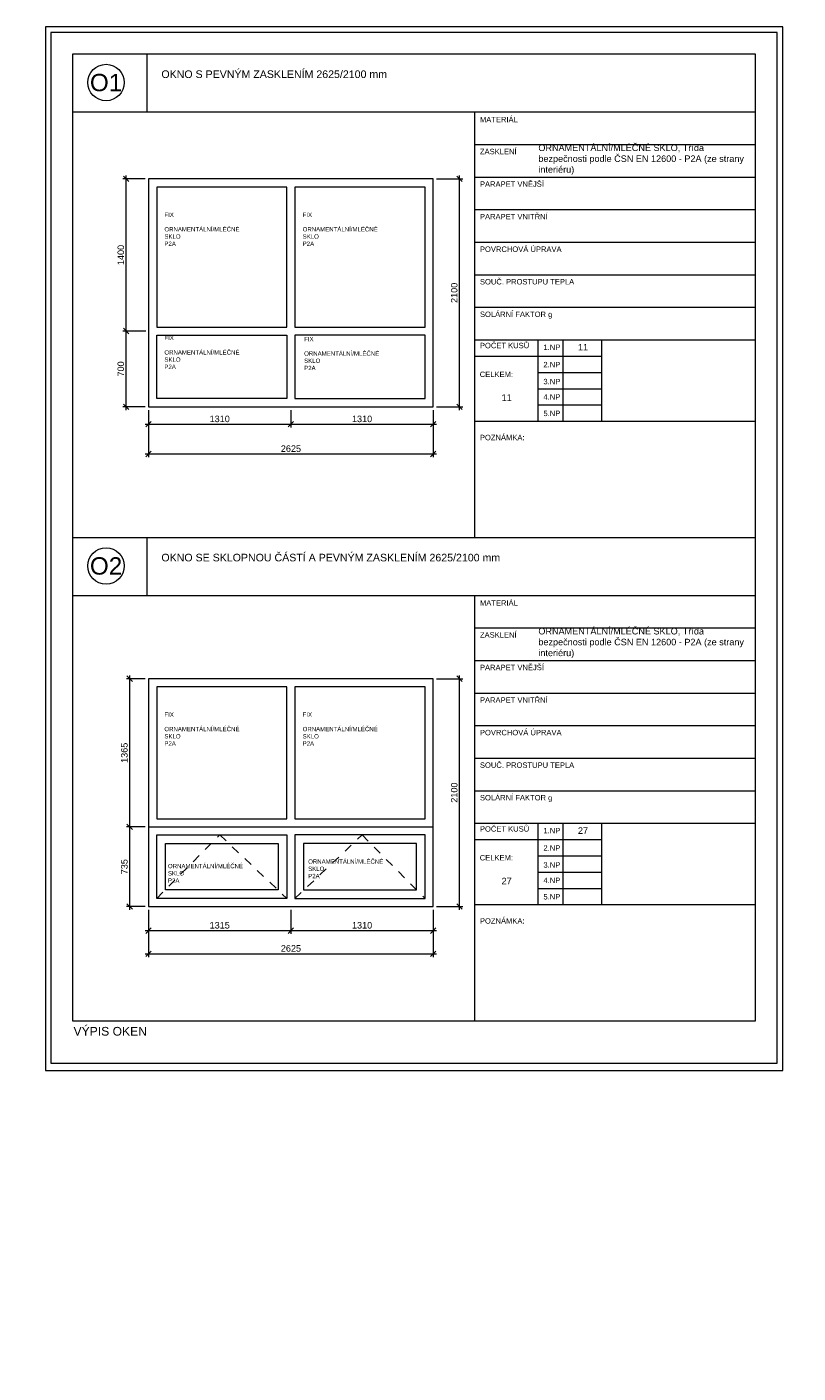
# Model space of a CAD drawing. Header units: millimetres. Extents: x 1370 to 200126, y -9734 to 86273.
# Tile 13 of 23: x 21365 to 28477, y 73678 to 86085. Entities that reach past the tile are written whole.
import ezdxf
from ezdxf.enums import TextEntityAlignment as Align

# ---------------------------------------------------------------- set-up
doc = ezdxf.new("R2010")
doc.units = ezdxf.units.MM
doc.linetypes.add('Čárka', pattern=[6.35, 3.175, -3.175])
doc.layers.get('0').update_dxf_attribs({"plot": 0})
doc.layers.add('000_NETISK', color=32, linetype='Continuous', lineweight=9, plot=False)
for name, color, linetype, lineweight in [('01_STAV_koty100', 4, 'Continuous', 13), ('01_STAV_nove kce - slabe', 70, 'Continuous', 13), ('01_STAV_OKNA', 21, 'Continuous', 9), ('01_STAV_popis100', 4, 'Continuous', 13), ('AA_ROZPISKY', 7, 'Continuous', 15)]:
    doc.layers.add(name, color=color, linetype=linetype, lineweight=lineweight)
doc.layers.add('_ozn.místnosti', color=7, linetype='Continuous')
doc.styles.add('5.0 M50', font='arial.ttf', dxfattribs={"height": 250})
doc.styles.add('KCA', font='arial.ttf')
doc.styles.get("Standard").update_dxf_attribs({"font": 'arial.ttf'})
doc.dimstyles.new('AS20', dxfattribs={"dimtxt": 60, "dimasz": 50, "dimexe": 30, "dimexo": 30, "dimgap": 20, "dimtad": 0, "dimdec": 0, "dimrnd": 5, "dimdsep": 46, "dimtxsty": 'KCA', "dimblk1": 'OBLIQUE', "dimblk2": 'OBLIQUE', "dimsah": 1, "dimcen": 100, "dimdle": 30, "dimclrd": 256, "dimclre": 256, "dimclrt": 256, "dimadec": 0, "dimazin": 0, "dimtfac": 0.8, "dimtdec": 0, "dimtix": 1, "dimtmove": 1, "dimatfit": 0, "dimldrblk": 'OPEN', "dimfxl": 1, "dimtvp": 0.8, "dimtolj": 1, "dimlwd": -1, "dimlwe": -1, "dimarcsym": 0})

# ---------------------------------------------------------------- blocks, each defined once
blk = doc.blocks.new('BUBL1')
at = {"color": 0}
blk.add_circle((0, 0), 150, dxfattribs=at)
at = {"color": 0, "style": 'KCA'}
blk.add_attdef('x', text='', height=100, dxfattribs=at).set_placement((0, 0), align=Align.MIDDLE_CENTER)
blk = doc.blocks.new('_OBLIQUE')
at = {"color": 0, "linetype": 'ByBlock'}
blk.add_line((-0.5, -0.5), (0.5, 0.5), dxfattribs=at)
blk = doc.blocks.new('*D260')
at = {"layer": '01_STAV_koty100', "transparency": 16777216}
for p, q in [((22487, 82554), (22487, 82119)), ((25112, 82554), (25112, 82119)), ((22457, 82149), (25142, 82149))]:
    blk.add_line(p, q, dxfattribs=at)
at = {"layer": 'Defpoints', "color": 0, "transparency": 16777216}
for p in [(22487, 82584), (25112, 82584), (25112, 82149)]:
    blk.add_point(p, dxfattribs=at)
at = {"layer": '01_STAV_koty100', "transparency": 16777216, "xscale": 50, "yscale": 50, "zscale": 50, "rotation": 180}
blk.add_blockref('_OBLIQUE', (22487, 82149), dxfattribs=at)
at = {"layer": '01_STAV_koty100', "transparency": 16777216, "xscale": 50, "yscale": 50, "zscale": 50}
blk.add_blockref('_OBLIQUE', (25112, 82149), dxfattribs=at)
at = {"layer": '01_STAV_koty100', "transparency": 16777216, "insert": (23800, 82198), "char_height": 60, "attachment_point": 5, "style": 'KCA'}
blk.add_mtext('\\A1;2625', dxfattribs=at)
blk = doc.blocks.new('_OPEN')
at = {"color": 0, "linetype": 'ByBlock'}
for p, q in [((-1, 0.17), (0, 0)), ((0, 0), (-1, -0.17)), ((0, 0), (-1, 0))]:
    blk.add_line(p, q, dxfattribs=at)
blk = doc.blocks.new('*D261')
at = {"layer": '01_STAV_koty100', "transparency": 16777216}
for p, q in [((25142, 84684), (25385, 84684)), ((25355, 82554), (25355, 84714)), ((25142, 82584), (25385, 82584))]:
    blk.add_line(p, q, dxfattribs=at)
at = {"layer": 'Defpoints', "color": 0, "transparency": 16777216}
for p in [(25112, 84684), (25355, 84684), (25112, 82584)]:
    blk.add_point(p, dxfattribs=at)
at = {"layer": '01_STAV_koty100', "transparency": 16777216, "xscale": 50, "yscale": 50, "zscale": 50}
for p, rotation in [((25355, 84684), 90), ((25355, 82584), 270)]:
    blk.add_blockref('_OBLIQUE', p, dxfattribs=dict(at, rotation=rotation))
at = {"layer": '01_STAV_koty100', "transparency": 16777216, "insert": (25306, 83634), "char_height": 60, "attachment_point": 5, "rotation": 90, "style": 'KCA'}
blk.add_mtext('\\A1;2100', dxfattribs=at)
blk = doc.blocks.new('*D262')
at = {"layer": '01_STAV_koty100', "transparency": 16777216}
for p, q in [((22487, 77948), (22487, 77513)), ((25112, 77948), (25112, 77513)), ((22457, 77543), (25142, 77543))]:
    blk.add_line(p, q, dxfattribs=at)
at = {"layer": 'Defpoints', "color": 0, "transparency": 16777216}
for p in [(22487, 77978), (25112, 77978), (25112, 77543)]:
    blk.add_point(p, dxfattribs=at)
at = {"layer": '01_STAV_koty100', "transparency": 16777216, "xscale": 50, "yscale": 50, "zscale": 50, "rotation": 180}
blk.add_blockref('_OBLIQUE', (22487, 77543), dxfattribs=at)
at = {"layer": '01_STAV_koty100', "transparency": 16777216, "xscale": 50, "yscale": 50, "zscale": 50}
blk.add_blockref('_OBLIQUE', (25112, 77543), dxfattribs=at)
at = {"layer": '01_STAV_koty100', "transparency": 16777216, "insert": (23800, 77592), "char_height": 60, "attachment_point": 5, "style": 'KCA'}
blk.add_mtext('\\A1;2625', dxfattribs=at)
blk = doc.blocks.new('*D263')
at = {"layer": '01_STAV_koty100', "transparency": 16777216}
for p, q in [((25142, 80078), (25385, 80078)), ((25355, 77948), (25355, 80108)), ((25142, 77978), (25385, 77978))]:
    blk.add_line(p, q, dxfattribs=at)
at = {"layer": 'Defpoints', "color": 0, "transparency": 16777216}
for p in [(25112, 80078), (25355, 80078), (25112, 77978)]:
    blk.add_point(p, dxfattribs=at)
at = {"layer": '01_STAV_koty100', "transparency": 16777216, "xscale": 50, "yscale": 50, "zscale": 50}
for p, rotation in [((25355, 80078), 90), ((25355, 77978), 270)]:
    blk.add_blockref('_OBLIQUE', p, dxfattribs=dict(at, rotation=rotation))
at = {"layer": '01_STAV_koty100', "transparency": 16777216, "insert": (25306, 79028), "char_height": 60, "attachment_point": 5, "rotation": 90, "style": 'KCA'}
blk.add_mtext('\\A1;2100', dxfattribs=at)
blk = doc.blocks.new('*D264')
at = {"layer": '01_STAV_koty100', "transparency": 16777216}
for p, q in [((22487, 82554), (22487, 82393)), ((23800, 82554), (23800, 82393)), ((22457, 82423), (23830, 82423))]:
    blk.add_line(p, q, dxfattribs=at)
at = {"layer": 'Defpoints', "color": 0, "transparency": 16777216}
for p in [(22487, 82584), (23800, 82584), (23800, 82423)]:
    blk.add_point(p, dxfattribs=at)
at = {"layer": '01_STAV_koty100', "transparency": 16777216, "xscale": 50, "yscale": 50, "zscale": 50, "rotation": 180}
blk.add_blockref('_OBLIQUE', (22487, 82423), dxfattribs=at)
at = {"layer": '01_STAV_koty100', "transparency": 16777216, "xscale": 50, "yscale": 50, "zscale": 50}
blk.add_blockref('_OBLIQUE', (23800, 82423), dxfattribs=at)
at = {"layer": '01_STAV_koty100', "transparency": 16777216, "insert": (23143, 82472), "char_height": 60, "attachment_point": 5, "style": 'KCA'}
blk.add_mtext('\\A1;1310', dxfattribs=at)
blk = doc.blocks.new('*D265')
at = {"layer": '01_STAV_koty100', "transparency": 16777216}
for p, q in [((23800, 82554), (23800, 82393)), ((25112, 82554), (25112, 82393)), ((23770, 82423), (25142, 82423))]:
    blk.add_line(p, q, dxfattribs=at)
at = {"layer": 'Defpoints', "color": 0, "transparency": 16777216}
for p in [(23800, 82584), (25112, 82584), (25112, 82423)]:
    blk.add_point(p, dxfattribs=at)
at = {"layer": '01_STAV_koty100', "transparency": 16777216, "xscale": 50, "yscale": 50, "zscale": 50, "rotation": 180}
blk.add_blockref('_OBLIQUE', (23800, 82423), dxfattribs=at)
at = {"layer": '01_STAV_koty100', "transparency": 16777216, "xscale": 50, "yscale": 50, "zscale": 50}
blk.add_blockref('_OBLIQUE', (25112, 82423), dxfattribs=at)
at = {"layer": '01_STAV_koty100', "transparency": 16777216, "insert": (24456, 82472), "char_height": 60, "attachment_point": 5, "style": 'KCA'}
blk.add_mtext('\\A1;1310', dxfattribs=at)
blk = doc.blocks.new('*D236')
at = {"layer": '01_STAV_koty100', "transparency": 16777216}
for p, q in [((22462, 83282), (22250, 83282)), ((22280, 82554), (22280, 83312)), ((22457, 82584), (22250, 82584))]:
    blk.add_line(p, q, dxfattribs=at)
at = {"layer": 'Defpoints', "color": 0, "transparency": 16777216}
for p in [(22280, 83282), (22492, 83282), (22487, 82584)]:
    blk.add_point(p, dxfattribs=at)
at = {"layer": '01_STAV_koty100', "transparency": 16777216, "xscale": 50, "yscale": 50, "zscale": 50}
for p, rotation in [((22280, 83282), 90), ((22280, 82584), 270)]:
    blk.add_blockref('_OBLIQUE', p, dxfattribs=dict(at, rotation=rotation))
at = {"layer": '01_STAV_koty100', "transparency": 16777216, "insert": (22231, 82933), "char_height": 60, "attachment_point": 5, "rotation": 90, "style": 'KCA'}
blk.add_mtext('\\A1;700', dxfattribs=at)
blk = doc.blocks.new('*D266')
at = {"layer": '01_STAV_koty100', "transparency": 16777216}
for p, q in [((22457, 84684), (22250, 84684)), ((22280, 83252), (22280, 84714)), ((22462, 83282), (22250, 83282))]:
    blk.add_line(p, q, dxfattribs=at)
at = {"layer": 'Defpoints', "color": 0, "transparency": 16777216}
for p in [(22280, 84684), (22487, 84684), (22492, 83282)]:
    blk.add_point(p, dxfattribs=at)
at = {"layer": '01_STAV_koty100', "transparency": 16777216, "xscale": 50, "yscale": 50, "zscale": 50}
for p, rotation in [((22280, 84684), 90), ((22280, 83282), 270)]:
    blk.add_blockref('_OBLIQUE', p, dxfattribs=dict(at, rotation=rotation))
at = {"layer": '01_STAV_koty100', "transparency": 16777216, "insert": (22231, 83983), "char_height": 60, "attachment_point": 5, "rotation": 90, "style": 'KCA'}
blk.add_mtext('\\A1;1400', dxfattribs=at)
blk = doc.blocks.new('*D237')
at = {"layer": '01_STAV_koty100', "transparency": 16777216}
for p, q in [((22487, 77948), (22487, 77726)), ((23800, 77948), (23800, 77726)), ((22457, 77756), (23830, 77756))]:
    blk.add_line(p, q, dxfattribs=at)
at = {"layer": 'Defpoints', "color": 0, "transparency": 16777216}
for p in [(22487, 77978), (23800, 77978), (23800, 77756)]:
    blk.add_point(p, dxfattribs=at)
at = {"layer": '01_STAV_koty100', "transparency": 16777216, "xscale": 50, "yscale": 50, "zscale": 50, "rotation": 180}
blk.add_blockref('_OBLIQUE', (22487, 77756), dxfattribs=at)
at = {"layer": '01_STAV_koty100', "transparency": 16777216, "xscale": 50, "yscale": 50, "zscale": 50}
blk.add_blockref('_OBLIQUE', (23800, 77756), dxfattribs=at)
at = {"layer": '01_STAV_koty100', "transparency": 16777216, "insert": (23143, 77805), "char_height": 60, "attachment_point": 5, "style": 'KCA'}
blk.add_mtext('\\A1;1315', dxfattribs=at)
blk = doc.blocks.new('*D267')
at = {"layer": '01_STAV_koty100', "transparency": 16777216}
for p, q in [((23800, 77948), (23800, 77726)), ((25112, 77948), (25112, 77726)), ((23770, 77756), (25142, 77756))]:
    blk.add_line(p, q, dxfattribs=at)
at = {"layer": 'Defpoints', "color": 0, "transparency": 16777216}
for p in [(23800, 77978), (25112, 77978), (25112, 77756)]:
    blk.add_point(p, dxfattribs=at)
at = {"layer": '01_STAV_koty100', "transparency": 16777216, "xscale": 50, "yscale": 50, "zscale": 50, "rotation": 180}
blk.add_blockref('_OBLIQUE', (23800, 77756), dxfattribs=at)
at = {"layer": '01_STAV_koty100', "transparency": 16777216, "xscale": 50, "yscale": 50, "zscale": 50}
blk.add_blockref('_OBLIQUE', (25112, 77756), dxfattribs=at)
at = {"layer": '01_STAV_koty100', "transparency": 16777216, "insert": (24456, 77805), "char_height": 60, "attachment_point": 5, "style": 'KCA'}
blk.add_mtext('\\A1;1310', dxfattribs=at)
blk = doc.blocks.new('*D268')
at = {"layer": '01_STAV_koty100', "transparency": 16777216}
for p, q in [((22457, 78713), (22283, 78713)), ((22313, 77948), (22313, 78743)), ((22457, 77978), (22283, 77978))]:
    blk.add_line(p, q, dxfattribs=at)
at = {"layer": 'Defpoints', "color": 0, "transparency": 16777216}
for p in [(22313, 78713), (22487, 78713), (22487, 77978)]:
    blk.add_point(p, dxfattribs=at)
at = {"layer": '01_STAV_koty100', "transparency": 16777216, "xscale": 50, "yscale": 50, "zscale": 50}
for p, rotation in [((22313, 78713), 90), ((22313, 77978), 270)]:
    blk.add_blockref('_OBLIQUE', p, dxfattribs=dict(at, rotation=rotation))
at = {"layer": '01_STAV_koty100', "transparency": 16777216, "insert": (22264, 78345), "char_height": 60, "attachment_point": 5, "rotation": 90, "style": 'KCA'}
blk.add_mtext('\\A1;735', dxfattribs=at)
blk = doc.blocks.new('*D269')
at = {"layer": '01_STAV_koty100', "transparency": 16777216}
for p, q in [((22457, 80078), (22283, 80078)), ((22313, 78683), (22313, 80108)), ((22457, 78713), (22283, 78713))]:
    blk.add_line(p, q, dxfattribs=at)
at = {"layer": 'Defpoints', "color": 0, "transparency": 16777216}
for p in [(22313, 80078), (22487, 80078), (22487, 78713)]:
    blk.add_point(p, dxfattribs=at)
at = {"layer": '01_STAV_koty100', "transparency": 16777216, "xscale": 50, "yscale": 50, "zscale": 50}
for p, rotation in [((22313, 80078), 90), ((22313, 78713), 270)]:
    blk.add_blockref('_OBLIQUE', p, dxfattribs=dict(at, rotation=rotation))
at = {"layer": '01_STAV_koty100', "transparency": 16777216, "insert": (22264, 79395), "char_height": 60, "attachment_point": 5, "rotation": 90, "style": 'KCA'}
blk.add_mtext('\\A1;1365', dxfattribs=at)

msp = doc.modelspace()

# ---------------------------------------------------------------- linework, layer by layer
at = {"layer": '000_NETISK', "color": 7, "ltscale": 1000}
for points in [[(21535, 86084.8), (21535, 76467.7), (28335, 76467.7), (28335, 86084.8)], [(21535, 76467.7), (28335, 76467.7), (28335, 86084.8), (21535, 86084.8)], [(21585, 86034.8), (21585, 76535.3), (28285, 76535.3), (28285, 86034.8)]]:
    msp.add_lwpolyline(points, close=True, dxfattribs=at)
at = {"layer": '01_STAV_nove kce - slabe', "color": 7}
msp.add_line((22487.1, 78712.9), (25112.1, 78712.9), dxfattribs=at)
for points in [[(25112.1, 82584.2), (25112.1, 84684.2), (22487.1, 84684.2), (22487.1, 82584.2)], [(22562.1, 83319.2), (23762.1, 83319.2), (23762.1, 84609.2), (22562.1, 84609.2)], [(23837.1, 83319.2), (25037.1, 83319.2), (25037.1, 84609.2), (23837.1, 84609.2)], [(22562.1, 82659.2), (22562.1, 83244.2), (23762.1, 83244.2), (23762.1, 82659.2)], [(25037.1, 82659.2), (25037.1, 83244.2), (23837.1, 83244.2), (23837.1, 82659.2)], [(25112.1, 77977.9), (25112.1, 80077.9), (22487.1, 80077.9), (22487.1, 77977.9)], [(22562.1, 78787.9), (23762.1, 78787.9), (23762.1, 80002.9), (22562.1, 80002.9)], [(23837.1, 78787.9), (25037.1, 78787.9), (25037.1, 80002.9), (23837.1, 80002.9)], [(22562.1, 78052.9), (22562.1, 78637.9), (23762.1, 78637.9), (23762.1, 78052.9)], [(22642.1, 78132.9), (22642.1, 78557.9), (23682.1, 78557.9), (23682.1, 78132.9)], [(25037.1, 78052.9), (25037.1, 78637.9), (23837.1, 78637.9), (23837.1, 78052.9)], [(24957.1, 78132.9), (24957.1, 78557.9), (23917.1, 78557.9), (23917.1, 78132.9)]]:
    msp.add_lwpolyline(points, close=True, dxfattribs=at)
at = {"layer": '01_STAV_nove kce - slabe', "color": 7, "linetype": 'Čárka', "ltscale": 25}
for points in [[(22562.1, 78052.9), (23143.4, 78637.9), (23762.1, 78052.9)], [(23837.1, 78052.9), (24455.9, 78637.9), (25037.1, 78052.9)]]:
    msp.add_lwpolyline(points, dxfattribs=at)
at = {"layer": '01_STAV_popis100', "color": 7, "ltscale": 1000}
for p, q in [((22470, 85834.8), (22470, 85300.8)), ((21785, 85300.8), (28085, 85300.8)), ((25492, 85300.8), (25492, 81377.3)), ((25492, 85000.8), (28085, 85000.8)), ((25492, 84700.8), (28085, 84700.8)), ((25492, 84400.8), (28085, 84400.8)), ((25492, 84100.8), (28085, 84100.8)), ((25492, 83800.8), (28085, 83800.8)), ((25492, 83500.8), (28085, 83500.8)), ((25492, 83200.8), (28085, 83200.8)), ((26077.5, 83200.8), (26077.5, 82450.8)), ((26307, 83200.8), (26307, 82450.8)), ((26663, 83200.8), (26663, 82450.8)), ((25492, 83050.8), (26663, 83050.8)), ((26077.5, 82900.8), (26663, 82900.8)), ((26077.5, 82750.8), (26663, 82750.8)), ((26077.5, 82600.8), (26663, 82600.8)), ((25492, 82450.8), (28085, 82450.8)), ((21785, 81379.8), (28085, 81379.8)), ((22470, 81379.8), (22470, 80845.8)), ((21785, 80845.8), (28085, 80845.8)), ((25492, 80845.8), (25492, 76922.3)), ((25492, 80545.8), (28085, 80545.8)), ((25492, 80245.8), (28085, 80245.8)), ((25492, 79945.8), (28085, 79945.8)), ((25492, 79645.8), (28085, 79645.8)), ((25492, 79345.8), (28085, 79345.8)), ((25492, 79045.8), (28085, 79045.8)), ((25492, 78745.8), (28085, 78745.8)), ((26077.5, 78745.8), (26077.5, 77995.8)), ((26307, 78745.8), (26307, 77995.8)), ((26663, 78745.8), (26663, 77995.8)), ((25492, 78595.8), (26663, 78595.8)), ((26077.5, 78445.8), (26663, 78445.8)), ((26077.5, 78295.8), (26663, 78295.8)), ((26077.5, 78145.8), (26663, 78145.8)), ((25492, 77995.8), (28085, 77995.8))]:
    msp.add_line(p, q, dxfattribs=at)
msp.add_lwpolyline([(21785, 85834.8), (21785, 76924.8), (28085, 76924.8), (28085, 85834.8)], close=True, dxfattribs=at)

# ---------------------------------------------------------------- block references
at = {"layer": '01_STAV_OKNA', "color": 7}
ref = msp.add_blockref('BUBL1', (22095.2, 85572.3), dxfattribs=dict(at, xscale=1.119999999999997, yscale=1.119999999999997, zscale=1.119999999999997, rotation=359.994372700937))
ref.add_attrib('x', 'O1', dxfattribs={"layer": '0', "height": 160, "rotation": 359.99437, "style": 'KCA'}).set_placement((22095.2, 85572.3), align=Align.MIDDLE_CENTER)
ref = msp.add_blockref('BUBL1', (22095.2, 81117.3), dxfattribs=dict(at, xscale=1.119999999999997, yscale=1.119999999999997, zscale=1.119999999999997, rotation=359.994372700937))
ref.add_attrib('x', 'O2', dxfattribs={"layer": '0', "height": 160, "rotation": 359.99437, "style": 'KCA'}).set_placement((22095.2, 81117.3), align=Align.MIDDLE_CENTER)

# ---------------------------------------------------------------- texts
at = {"layer": '_ozn.místnosti', "color": 7, "attachment_point": 1, "rotation": 359.99437, "style": '5.0 M50'}
for s, width, gutter_width, heights, insert, char_height in [('\\A1;OKNO S PEVNÝM ZASKLENÍM 2625/2100 mm', 3185.769, 1250, [0], (22605.3, 85684.3), 70), ('MATERIÁL', 672.312, 1250, [0], (25543, 85255.9), 50), ('ORNAMENTÁLNÍ/MLÉČNÉ SKLO, Třída bezpečnosti podle ČSN EN 12600 - P2A (ze strany interiéru)', 1944.94, 1250, [373], (26081.8, 85000.8), 60), ('ZASKLENÍ', 672.312, 1250, [0], (25543, 84961.4), 50), ('PARAPET VNĚJŠÍ', 942.754, 1250, [0], (25543, 84661.4), 50), ('FIX\\P\\PORNAMENTÁLNÍ/MLÉČNÉ SKLO\\PP2A', 761.037, 12.5, [0], (22633.1, 84373.5), 40), ('FIX\\P\\PORNAMENTÁLNÍ/MLÉČNÉ SKLO\\PP2A', 761.037, 12.5, [0], (23908.1, 84373.5), 40), ('PARAPET VNITŘNÍ', 942.754, 1250, [0], (25543, 84361.4), 50), ('POVRCHOVÁ ÚPRAVA', 1088.492, 1250, [0], (25543, 84061.4), 50), ('SOUČ. PROSTUPU TEPLA', 942.754, 1250, [0], (25543, 83761.4), 50), ('SOLÁRNÍ FAKTOR g', 942.754, 1250, [0], (25543, 83461.4), 50), ('FIX\\P\\PORNAMENTÁLNÍ/MLÉČNÉ SKLO\\PP2A', 761.037, 12.5, [0], (22633.1, 83238.9), 40), ('FIX\\P\\PORNAMENTÁLNÍ/MLÉČNÉ SKLO\\PP2A', 761.037, 12.5, [0], (23921.9, 83228.2), 40), ('POČET KUSŮ', 942.754, 1250, [0], (25543, 83173.4), 50), ('1.NP', 942.754, 1250, [0], (26128.5, 83157.9), 50), ('11', 1526.496, 1250, [60.2], (26446.5, 83162.8), 60), ('CELKEM:', 942.754, 1250, [0], (25541, 82907.9), 50), ('2.NP', 942.754, 1250, [0], (26128.5, 82997.8), 50), ('3.NP', 942.754, 1250, [0], (26128.5, 82841.4), 50), ('11', 1526.496, 1250, [0], (25742.5, 82698.3), 60), ('4.NP', 942.754, 1250, [0], (26128.5, 82699.8), 50), ('5.NP', 942.754, 1250, [0], (26128.5, 82548.1), 50), ('POZNÁMKA:', 942.754, 1250, [0], (25543, 82325.6), 50), ('\\A1;OKNO SE SKLOPNOU ČÁSTÍ A PEVNÝM ZASKLENÍM 2625/2100 mm', 3185.769, 1250, [0], (22605.3, 81229.3), 70), ('MATERIÁL', 672.312, 1250, [0], (25543, 80800.9), 50), ('ZASKLENÍ', 672.312, 1250, [0], (25543, 80506.4), 50), ('ORNAMENTÁLNÍ/MLÉČNÉ SKLO, Třída bezpečnosti podle ČSN EN 12600 - P2A (ze strany interiéru)', 1944.94, 1250, [373], (26081.8, 80545.8), 60), ('PARAPET VNĚJŠÍ', 942.754, 1250, [0], (25543, 80206.4), 50), ('PARAPET VNITŘNÍ', 942.754, 1250, [0], (25543, 79906.4), 50), ('FIX\\P\\PORNAMENTÁLNÍ/MLÉČNÉ SKLO\\PP2A', 761.037, 12.5, [0], (22633.1, 79767.2), 40), ('FIX\\P\\PORNAMENTÁLNÍ/MLÉČNÉ SKLO\\PP2A', 761.037, 12.5, [0], (23908.1, 79767.2), 40), ('POVRCHOVÁ ÚPRAVA', 1088.492, 1250, [0], (25543, 79606.4), 50), ('SOUČ. PROSTUPU TEPLA', 942.754, 1250, [0], (25543, 79306.4), 50), ('SOLÁRNÍ FAKTOR g', 942.754, 1250, [0], (25543, 79006.4), 50), ('POČET KUSŮ', 942.754, 1250, [0], (25543, 78718.4), 50), ('1.NP', 942.754, 1250, [0], (26128.5, 78702.9), 50), ('27', 1526.496, 1250, [60.2], (26446.5, 78707.8), 60), ('2.NP', 942.754, 1250, [0], (26128.5, 78542.8), 50), ('\\P\\PORNAMENTÁLNÍ/MLÉČNÉ SKLO\\PP2A', 761.037, 12.5, [0], (23959.1, 78546), 40), ('CELKEM:', 942.754, 1250, [0], (25541, 78452.9), 50), ('\\P\\PORNAMENTÁLNÍ/MLÉČNÉ SKLO\\PP2A', 761.037, 12.5, [0], (22665.8, 78504.4), 40), ('3.NP', 942.754, 1250, [0], (26128.5, 78386.4), 50), ('27', 1526.496, 1250, [0], (25742.5, 78243.3), 60), ('4.NP', 942.754, 1250, [0], (26128.5, 78244.8), 50), ('5.NP', 942.754, 1250, [0], (26128.5, 78093.1), 50), ('POZNÁMKA:', 942.754, 1250, [0], (25543, 77870.6), 50), ('VÝPIS OKEN', 1635, 1250, [0], (21795, 76868.5), 80)]:
    msp.add_mtext_dynamic_manual_height_columns(s, width=width, gutter_width=gutter_width, heights=heights, dxfattribs=dict(at, insert=insert, char_height=char_height))
at = {"layer": 'AA_ROZPISKY', "color": 7, "insert": (8905.3, 74585.1), "char_height": 93.333, "attachment_point": 1, "rotation": 359.99437}
msp.add_mtext_dynamic_manual_height_columns('\\pi507.99;{\\W0.7;\\C256;Lublaňská 1002/9, 120 00 Praha 2\\P\\pi496.65,t1430,1523.3;IČO: 29136440 | +420 736 630 021\\P\\pi541.79,t1475.1,2501.8;www.ecoten.cz | info@ecoten.cz\\H1.0805x; }', width=2400.007, gutter_width=150, heights=[0], dxfattribs=at)

# ---------------------------------------------------------------- dimensions: what is measured, and where the dimension line sits
at = {"layer": '01_STAV_koty100', "color": 7}
for base, p1, p2, picture, middle in [((22279.7, 84684.2), (22491.9, 83282), (22487.1, 84684.2), '*D266', (22230.7, 83983.1)), ((25355.2, 84684.2), (25112.1, 82584.2), (25112.1, 84684.2), '*D261', (25306.1, 83634.2)), ((22279.7, 83282), (22487.1, 82584.2), (22491.9, 83282), '*D236', (22230.7, 82933.1)), ((22313.3, 80077.9), (22487.1, 78712.9), (22487.1, 80077.9), '*D269', (22264.3, 79395.4)), ((25355.2, 80077.9), (25112.1, 77977.9), (25112.1, 80077.9), '*D263', (25306.1, 79027.9)), ((22313.3, 78712.9), (22487.1, 77977.9), (22487.1, 78712.9), '*D268', (22264.3, 78345.4))]:
    dim = msp.add_linear_dim(base=base, p1=p1, p2=p2, angle=90, dimstyle='AS20', dxfattribs=at)
    dim.commit()
    dim.dimension.update_dxf_attribs({"geometry": picture, "text_midpoint": middle})
for base, p1, p2, picture, middle in [((25112.1, 82149.1), (22487.1, 82584.2), (25112.1, 82584.2), '*D260', (23799.6, 82198.2)), ((23799.6260095, 82423.0937228), (22487.1260095, 82584.1521752), (23799.6260095, 82584.1521752), '*D264', (23143.3760095, 82472.1414718)), ((25112.1260095, 82423.0937228), (23799.6260095, 82584.1521752), (25112.1260095, 82584.1521752), '*D265', (24455.8760095, 82472.1414718)), ((25112.1, 77542.8), (22487.1, 77977.9), (25112.1, 77977.9), '*D262', (23799.6, 77591.9)), ((23799.6260095, 77755.7575762), (22487.1260095, 77977.862554), (23799.6260095, 77977.862554), '*D237', (23143.3760095, 77804.8053252)), ((25112.1260095, 77755.7575762), (23799.6260095, 77977.862554), (25112.1260095, 77977.862554), '*D267', (24455.8760095, 77804.8053252))]:
    dim = msp.add_linear_dim(base=base, p1=p1, p2=p2, dimstyle='AS20', dxfattribs=at)
    dim.commit()
    dim.dimension.update_dxf_attribs({"geometry": picture, "text_midpoint": middle})

doc.saveas('drawing.dxf')
